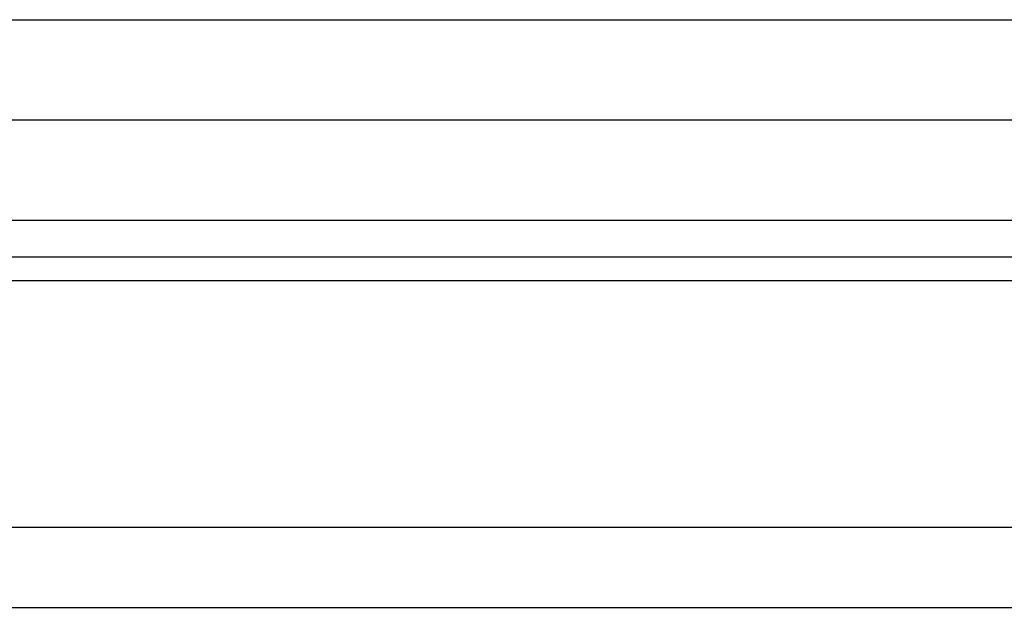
# Model space of a CAD drawing. Header units: millimetres. Extents: x 16 to 337, y -29 to 65.
# Tile 4 of 53: x 246 to 261, y -11 to -2. Entities that reach past the tile are written whole.
import ezdxf

# ---------------------------------------------------------------- set-up
doc = ezdxf.new("R2010")
doc.units = ezdxf.units.MM
doc.header["$LTSCALE"] = 0.15
doc.layers.add('OUT', color=3, linetype='CONTINUOUS')

msp = doc.modelspace()

# ---------------------------------------------------------------- linework, layer by layer
at = {"layer": 'OUT', "color": 0}
for p, q in [((231.395, -1.844), (290.395, -1.844)), ((231.395, -3.344), (290.395, -3.344)), ((231.395, -4.844), (290.395, -4.844)), ((188.469, -5.397), (336.895, -5.397)), ((188.415, -5.751), (336.895, -5.751)), ((187.293, -9.444), (336.895, -9.444)), ((150.895, -10.644), (336.895, -10.644))]:
    msp.add_line(p, q, dxfattribs=at)

doc.saveas('drawing.dxf')
